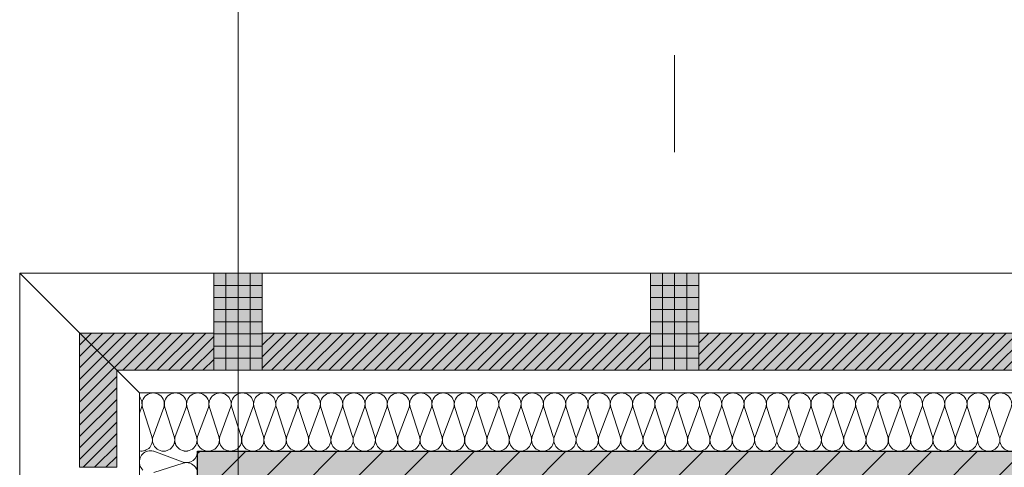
# Model space of a CAD drawing. Header units: metres. Extents: x -49 to 152, y -127 to 99.
# Tile 53 of 177: x -39.82 to -36.78, y 0.07 to 1.46. Entities that reach past the tile are written whole.
import ezdxf

# ---------------------------------------------------------------- set-up
doc = ezdxf.new("R2010")
doc.units = ezdxf.units.M
doc.header["$PDMODE"] = 1
doc.header["$PDSIZE"] = -2
doc.linetypes.add('Achsen 01', pattern=[5.291531, 3.175, -1.058062, 0.352704, -0.705764])
doc.linetypes.add('Raster 01', pattern=[2, 1, -1])
doc.layers.get('0').update_dxf_attribs({"lineweight": 25})
for name, color, linetype, lineweight in [('013_Beton und Stahlbetonarbeiten-330 Außenwände', 7, 'Continuous', 25), ('014_Fassadenarbeiten-330 Betonfertigteile vertikal', 7, 'Continuous', 9), ('014_Fassadenarbeiten-330 Filtermauerwerk 11.5cm', 7, 'Continuous', 9), ('014_Fassadenarbeiten-330 Mauerwerk 11.5cm', 7, 'Continuous', 9), ('_1.35m (3D)', 7, 'Continuous', 9), ('_GRU (2D)', 7, 'Continuous', 9), ('_OG 3 (2D)', 7, 'Continuous', 9), ('Bemaßung-Bemaßung', 7, 'Continuous', 9)]:
    doc.layers.add(name, color=color, linetype=linetype, lineweight=lineweight)
for name, color, linetype, lineweight, true_color in [('014_Fassadenarbeiten-000 Aufsicht Betonfertigteile', 7, 'Continuous', 9, 0xc0c0c0), ('014_Fassadenarbeiten-330 mineralische Dämmung', 7, 'Continuous', 9, 0x666666), ('AV1-Achsen', 1, 'Achsen 01', 18, 0xff0000), ('AV1-Raster', 7, 'Raster 01', 9, 0xa6a6a6)]:
    doc.layers.add(name, color=color, linetype=linetype, lineweight=lineweight, true_color=true_color)
doc.layers.get('0').freeze()
doc.styles.add('Arial', font='arial.ttf')
doc.dimstyles.new('COE 50', dxfattribs={"dimtxt": 100.872396, "dimasz": 0.001414, "dimexe": 0.001, "dimexo": 0.01, "dimgap": 0.001, "dimtad": 1, "dimdec": 3, "dimtxsty": 'Arial', "dimblk": 'VW_SLASH-3', "dimblk1": 'VW_SLASH-3', "dimblk2": 'VW_SLASH-3', "dimcen": 0, "dimadec": 3, "dimazin": 0, "dimtfac": 0.8, "dimtdec": 3, "dimtix": 1, "dimtmove": 0, "dimatfit": 0, "dimldrblk": 'VW_SLASH-2', "dimfxl": 0.002, "dimfxlon": 1, "dimfrac": 2, "dimtolj": 1, "dimarcsym": 0})
pattern_1 = [(45, (0, 0), (0.01767767, -0.01767767), [])]
pattern_2 = [(-90, (0, 0), (0.0375, 0), [])]
pattern_3 = [(0, (0, 0), (2e-18, -0.0375), [])]

# ---------------------------------------------------------------- blocks, each defined once
blk = doc.blocks.new('Group-4')
at = {"layer": 'AV1-Raster'}
blk.add_line((-37.8, -22.95), (-37.8, 1.35), dxfattribs=at)
blk = doc.blocks.new('1.35m (3D)')
at = {"layer": 'AV1-Raster', "color": 7}
blk.add_blockref('Group-4', (0, 0), dxfattribs=at)
blk = doc.blocks.new('Group-334')
at = {"layer": '014_Fassadenarbeiten-330 mineralische Dämmung', "transparency": 33554687, "flags": 128}
for points in [[(0.0349, 39.2816, 0.324435), (0.0753, 39.2816, 0.324435), (0.0879, 39.32), (0.059, 39.41, -0.272022)], [(0.0666, 39.4441, -0.272022), (0.1, 39.454, -0.272022), (0.125, 39.4296)], [(0.125, 39.4296, -0.133921), (0.125, 39.4115)], [(0.125, 39.4115, -0.01139), (0.1246, 39.41), (0.0913, 39.32, 0.51725), (0.125, 39.275), (0.125, 39.275)]]:
    blk.add_lwpolyline(points, format="xyb", dxfattribs=at)
blk = doc.blocks.new('Group-335')
at = {"layer": '014_Fassadenarbeiten-330 mineralische Dämmung', "transparency": 33554687}
blk.add_blockref('Group-334', (0, 0), dxfattribs=at)
blk = doc.blocks.new('Parametric Object-53')
at = {"layer": '014_Fassadenarbeiten-330 mineralische Dämmung', "color": 7, "transparency": 33554687}
blk.add_blockref('Group-335', (0, 0), dxfattribs=at)
at = {"layer": '014_Fassadenarbeiten-330 mineralische Dämmung', "color": 0, "flags": 1}
for tag in ['IFC_UUID', 'instanceID', 'prm0_name', 'prm0_type', 'prm0_value', 'prm1_name', 'prm1_type', 'prm1_value', 'prm2_name', 'prm2_type', 'prm2_value', 'prm3_name', 'prm3_type', 'prm3_value', 'prm4_name', 'prm4_type', 'prm4_value', 'prm5_name', 'prm5_type', 'prm5_value', 'prm6_name', 'prm6_type', 'prm6_value']:
    blk.add_attdef(tag, (-39.4631, -21.9098), '', height=0.00018, dxfattribs=at)
blk = doc.blocks.new('Group-337')
at = {"layer": '014_Fassadenarbeiten-330 mineralische Dämmung', "transparency": 33554687, "flags": 128}
for points in [[(0.26, 39.2416), (0.26, 39.2416, 0.324435), (0.2984, 39.2542, 0.324435), (0.2984, 39.2946, 0.324435), (0.26, 39.3072), (0.26, 39.3072), (0.17, 39.2783), (0.17, 39.2783, -0.324488), (0.1315, 39.2908), (0.1315, 39.2908, -0.324488), (0.1315, 39.3313), (0.1315, 39.3313, -0.324488), (0.17, 39.3438), (0.17, 39.3438), (0.26, 39.3106), (0.26, 39.3106, 0.324435), (0.2984, 39.3231, 0.324435), (0.2984, 39.3636, 0.324435), (0.26, 39.3761), (0.26, 39.3761), (0.17, 39.3472), (0.17, 39.3472, -0.324488), (0.1315, 39.3598), (0.1315, 39.3598, -0.324488), (0.1315, 39.4002), (0.1315, 39.4002, -0.324488), (0.17, 39.4128), (0.17, 39.4128), (0.26, 39.3795), (0.26, 39.3795, 0.324435), (0.2984, 39.3921, 0.324435), (0.2984, 39.4325, 0.324435), (0.26, 39.4451), (0.26, 39.4451), (0.17, 39.4161, -0.565891), (0.1255, 39.455)], [(0.2929, 39.455, -0.259815), (0.26, 39.4484), (0.26, 39.4484), (0.2423, 39.455)], [(0.17, 36.7273, -1.372995), (0.17, 36.7929), (0.26, 36.7596, 1.372583), (0.26, 36.8252), (0.17, 36.7962, -1.372995), (0.17, 36.8618), (0.26, 36.8285, 1.372583), (0.26, 36.8941), (0.17, 36.8652, -1.372995), (0.17, 36.9308), (0.26, 36.8975, 1.372583), (0.26, 36.9631), (0.17, 36.9341, -1.372995), (0.17, 36.9997), (0.26, 36.9664, 1.372583), (0.26, 37.032), (0.17, 37.0031, -1.372995), (0.17, 37.0686), (0.26, 37.0354, 1.372583), (0.26, 37.1009), (0.17, 37.072, -1.372995), (0.17, 37.1376), (0.26, 37.1043, 1.372583), (0.26, 37.1699), (0.17, 37.141, -1.372995), (0.17, 37.2065), (0.26, 37.1733, 1.372583), (0.26, 37.2388), (0.17, 37.2099, -1.372995), (0.17, 37.2755), (0.26, 37.2422, 1.372583), (0.26, 37.3078), (0.17, 37.2789, -1.372995), (0.17, 37.3444), (0.26, 37.3112, 1.372583), (0.26, 37.3767), (0.17, 37.3478, -1.372995), (0.17, 37.4134), (0.26, 37.3801, 1.372583), (0.26, 37.4457), (0.17, 37.4167, -1.372995), (0.17, 37.4823), (0.26, 37.449, 1.372583), (0.26, 37.5146), (0.17, 37.4857, -1.372995), (0.17, 37.5513), (0.26, 37.518, 1.372583), (0.26, 37.5836), (0.17, 37.5546, -1.372995), (0.17, 37.6202), (0.26, 37.5869, 1.372583), (0.26, 37.6525), (0.17, 37.6236, -1.372995), (0.17, 37.6891), (0.26, 37.6559, 1.372583), (0.26, 37.7214), (0.17, 37.6925, -1.372995), (0.17, 37.7581), (0.26, 37.7248, 1.372583), (0.26, 37.7904), (0.17, 37.7615, -1.372995), (0.17, 37.827), (0.26, 37.7938, 1.372583), (0.26, 37.8593), (0.17, 37.8304, -1.372995), (0.17, 37.896), (0.26, 37.8627, 1.372583), (0.26, 37.9283), (0.17, 37.8994, -1.372995), (0.17, 37.9649), (0.26, 37.9317, 1.372583), (0.26, 37.9972), (0.17, 37.9683, -1.372995), (0.17, 38.0339), (0.26, 38.0006, 1.372583), (0.26, 38.0662), (0.17, 38.0372, -1.372995), (0.17, 38.1028), (0.26, 38.0695, 1.372583), (0.26, 38.1351), (0.17, 38.1062, -1.372995), (0.17, 38.1718), (0.26, 38.1385, 1.372583), (0.26, 38.2041), (0.17, 38.1751, -1.372995), (0.17, 38.2407), (0.26, 38.2074, 1.372583), (0.26, 38.273), (0.17, 38.2441, -1.372995), (0.17, 38.3097), (0.26, 38.2764, 1.372583), (0.26, 38.3419), (0.17, 38.313, -1.372995), (0.17, 38.3786), (0.26, 38.3453, 1.372583), (0.26, 38.4109), (0.17, 38.382, -1.372995), (0.17, 38.4475), (0.26, 38.4143, 1.372583), (0.26, 38.4798), (0.17, 38.4509, -1.372995), (0.17, 38.5165), (0.26, 38.4832, 1.372583), (0.26, 38.5488), (0.17, 38.5199, -1.372995), (0.17, 38.5854), (0.26, 38.5522, 1.372583), (0.26, 38.6177), (0.17, 38.5888, -1.372995), (0.17, 38.6544), (0.26, 38.6211, 1.372583), (0.26, 38.6867), (0.17, 38.6577, -1.372995), (0.17, 38.7233), (0.26, 38.69, 1.372583), (0.26, 38.7556), (0.17, 38.7267, -1.372995), (0.17, 38.7923), (0.26, 38.759, 1.372583), (0.26, 38.8246), (0.17, 38.7956, -1.372995), (0.17, 38.8612), (0.26, 38.8279, 1.372583), (0.26, 38.8935), (0.17, 38.8646, -1.372995), (0.17, 38.9302), (0.26, 38.8969, 1.372583), (0.26, 38.9625), (0.17, 38.9335, -1.372995), (0.17, 38.9991), (0.26, 38.9658, 1.372583), (0.26, 39.0314), (0.17, 39.0025, -1.372995), (0.17, 39.068), (0.26, 39.0348, 1.372583), (0.26, 39.1003), (0.17, 39.0714, -1.372995), (0.17, 39.137), (0.26, 39.1037, 1.372583), (0.26, 39.1693), (0.17, 39.1404, -1.372995), (0.17, 39.2059), (0.26, 39.1727, 1.372583), (0.26, 39.2382), (0.17, 39.2093, -1.372995), (0.17, 39.2749), (0.26, 39.2416, 1.372583), (0.26, 39.3072), (0.17, 39.2783, -1.372995), (0.17, 39.3438), (0.26, 39.3106, 1.372583), (0.26, 39.3761), (0.17, 39.3472, -1.372995), (0.17, 39.4128)]]:
    blk.add_lwpolyline(points, format="xyb", dxfattribs=at)
blk = doc.blocks.new('Group-338')
at = {"layer": '014_Fassadenarbeiten-330 mineralische Dämmung', "transparency": 33554687}
blk.add_blockref('Group-337', (0, 0), dxfattribs=at)
blk = doc.blocks.new('Parametric Object-54')
at = {"layer": '014_Fassadenarbeiten-330 mineralische Dämmung', "color": 7, "transparency": 33554687}
blk.add_blockref('Group-338', (0, 0), dxfattribs=at)
at = {"layer": '014_Fassadenarbeiten-330 mineralische Dämmung', "color": 0, "flags": 1}
for tag in ['IFC_UUID', 'instanceID', 'prm0_name', 'prm0_type', 'prm0_value', 'prm1_name', 'prm1_type', 'prm1_value', 'prm2_name', 'prm2_type', 'prm2_value', 'prm3_name', 'prm3_type', 'prm3_value', 'prm4_name', 'prm4_type', 'prm4_value', 'prm5_name', 'prm5_type', 'prm5_value', 'prm6_name', 'prm6_type', 'prm6_value']:
    blk.add_attdef(tag, (-39.455, 0.1154), '', height=0.00018, dxfattribs=at)
blk = doc.blocks.new('VW_SLASH-3')
at = {"color": 0, "linetype": 'ByBlock', "lineweight": -2, "transparency": 16777216}
blk.add_line((0, 0), (-1, 0), dxfattribs=at)
at = {"color": 0, "linetype": 'Continuous', "lineweight": 15, "transparency": 16777216, "flags": 128}
blk.add_lwpolyline([(0.5, 0.5), (-0.5, -0.5)], dxfattribs=at)
blk = doc.blocks.new('*D665')
at = {"layer": 'Bemaßung-Bemaßung', "color": 0, "linetype": 'Continuous', "lineweight": -2}
for p, q in [((-37.725, 2.575), (-37.725, 2.725)), ((-36.525, 2.575), (-36.525, 2.725)), ((-37.6543, 2.675), (-36.5957, 2.675))]:
    blk.add_line(p, q, dxfattribs=at)
at = {"layer": 'Defpoints', "color": 0}
for p in [(-36.525, 2.675), (-37.725, 0.675), (-36.525, 0.675)]:
    blk.add_point(p, dxfattribs=at)
at = {"layer": 'Bemaßung-Bemaßung', "color": 0, "lineweight": -2, "xscale": 0.070693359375, "yscale": 0.070693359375, "zscale": 0.070693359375, "rotation": 180}
blk.add_blockref('VW_SLASH-3', (-37.725, 2.675), dxfattribs=at)
at = {"layer": 'Bemaßung-Bemaßung', "color": 0, "lineweight": -2, "xscale": 0.070693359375, "yscale": 0.070693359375, "zscale": 0.070693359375}
blk.add_blockref('VW_SLASH-3', (-36.525, 2.675), dxfattribs=at)
at = {"layer": 'Bemaßung-Bemaßung', "color": 0, "insert": (-37.125, 2.7856), "char_height": 0.10087, "attachment_point": 5, "style": 'Arial'}
blk.add_mtext('\\A1;1,20', dxfattribs=at)
blk = doc.blocks.new('VW_SLASH-2')
at = {"color": 0, "linetype": 'ByBlock', "lineweight": -2, "transparency": 16777216}
blk.add_line((0, 0), (-1, 0), dxfattribs=at)
at = {"color": 0, "linetype": 'Continuous', "lineweight": 15, "transparency": 16777216, "flags": 128}
blk.add_lwpolyline([(0.5, 0.5), (-0.5, -0.5)], dxfattribs=at)
blk = doc.blocks.new('*D666')
at = {"layer": 'Bemaßung-Bemaßung', "color": 0, "linetype": 'Continuous', "lineweight": -2}
for p, q in [((-37.875, 2.575), (-37.875, 2.725)), ((-37.725, 2.575), (-37.725, 2.725)), ((-37.9457, 2.675), (-38.0164, 2.675)), ((-37.875, 2.675), (-37.725, 2.675)), ((-37.6543, 2.675), (-37.5836, 2.675))]:
    blk.add_line(p, q, dxfattribs=at)
at = {"layer": 'Defpoints', "color": 0}
for p in [(-37.725, 2.675), (-37.875, 0.675), (-37.725, 0.675)]:
    blk.add_point(p, dxfattribs=at)
at = {"layer": 'Bemaßung-Bemaßung', "color": 0, "lineweight": -2, "xscale": 0.070693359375, "yscale": 0.070693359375, "zscale": 0.070693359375}
blk.add_blockref('VW_SLASH-3', (-37.875, 2.675), dxfattribs=at)
at = {"layer": 'Bemaßung-Bemaßung', "color": 0, "lineweight": -2, "xscale": 0.070693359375, "yscale": 0.070693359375, "zscale": 0.070693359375, "rotation": 180}
blk.add_blockref('VW_SLASH-3', (-37.725, 2.675), dxfattribs=at)
at = {"layer": 'Bemaßung-Bemaßung', "color": 0, "insert": (-37.8, 2.8515), "char_height": 0.10087, "attachment_point": 5, "style": 'Arial'}
blk.add_mtext('\\A1;15', dxfattribs=at)
blk = doc.blocks.new('*D667')
at = {"layer": 'Bemaßung-Bemaßung', "color": 0, "linetype": 'Continuous', "lineweight": -2}
for p, q in [((-39.075, 2.575), (-39.075, 2.725)), ((-37.875, 2.575), (-37.875, 2.725)), ((-39.0043, 2.675), (-37.9457, 2.675))]:
    blk.add_line(p, q, dxfattribs=at)
at = {"layer": 'Defpoints', "color": 0}
for p in [(-37.875, 2.675), (-39.075, 0.675), (-37.875, 0.675)]:
    blk.add_point(p, dxfattribs=at)
at = {"layer": 'Bemaßung-Bemaßung', "color": 0, "lineweight": -2, "xscale": 0.070693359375, "yscale": 0.070693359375, "zscale": 0.070693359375, "rotation": 180}
blk.add_blockref('VW_SLASH-3', (-39.075, 2.675), dxfattribs=at)
at = {"layer": 'Bemaßung-Bemaßung', "color": 0, "lineweight": -2, "xscale": 0.070693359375, "yscale": 0.070693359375, "zscale": 0.070693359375}
blk.add_blockref('VW_SLASH-3', (-37.875, 2.675), dxfattribs=at)
at = {"layer": 'Bemaßung-Bemaßung', "color": 0, "insert": (-38.475, 2.7856), "char_height": 0.10087, "attachment_point": 5, "style": 'Arial'}
blk.add_mtext('\\A1;1,20', dxfattribs=at)
blk = doc.blocks.new('*D668')
at = {"layer": 'Bemaßung-Bemaßung', "color": 0, "linetype": 'Continuous', "lineweight": -2}
for p, q in [((-39.225, 2.575), (-39.225, 2.725)), ((-39.075, 2.575), (-39.075, 2.725)), ((-39.2957, 2.675), (-39.3664, 2.675)), ((-39.225, 2.675), (-39.075, 2.675)), ((-39.0043, 2.675), (-38.9336, 2.675))]:
    blk.add_line(p, q, dxfattribs=at)
at = {"layer": 'Defpoints', "color": 0}
for p in [(-39.075, 2.675), (-39.225, 0.675), (-39.075, 0.675)]:
    blk.add_point(p, dxfattribs=at)
at = {"layer": 'Bemaßung-Bemaßung', "color": 0, "lineweight": -2, "xscale": 0.070693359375, "yscale": 0.070693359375, "zscale": 0.070693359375}
blk.add_blockref('VW_SLASH-3', (-39.225, 2.675), dxfattribs=at)
at = {"layer": 'Bemaßung-Bemaßung', "color": 0, "lineweight": -2, "xscale": 0.070693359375, "yscale": 0.070693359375, "zscale": 0.070693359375, "rotation": 180}
blk.add_blockref('VW_SLASH-3', (-39.075, 2.675), dxfattribs=at)
at = {"layer": 'Bemaßung-Bemaßung', "color": 0, "insert": (-39.15, 2.8515), "char_height": 0.10087, "attachment_point": 5, "style": 'Arial'}
blk.add_mtext('\\A1;15', dxfattribs=at)
blk = doc.blocks.new('*D669')
at = {"layer": 'Bemaßung-Bemaßung', "color": 0, "linetype": 'Continuous', "lineweight": -2}
for p, q in [((-39.64, 2.575), (-39.64, 2.725)), ((-39.225, 2.575), (-39.225, 2.725)), ((-39.5693, 2.675), (-39.2957, 2.675))]:
    blk.add_line(p, q, dxfattribs=at)
at = {"layer": 'Defpoints', "color": 0}
for p in [(-39.225, 2.675), (-39.225, 0.675), (-39.64, 0.49)]:
    blk.add_point(p, dxfattribs=at)
at = {"layer": 'Bemaßung-Bemaßung', "color": 0, "lineweight": -2, "xscale": 0.070693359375, "yscale": 0.070693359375, "zscale": 0.070693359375, "rotation": 180}
blk.add_blockref('VW_SLASH-3', (-39.64, 2.675), dxfattribs=at)
at = {"layer": 'Bemaßung-Bemaßung', "color": 0, "lineweight": -2, "xscale": 0.070693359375, "yscale": 0.070693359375, "zscale": 0.070693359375}
blk.add_blockref('VW_SLASH-3', (-39.225, 2.675), dxfattribs=at)
at = {"layer": 'Bemaßung-Bemaßung', "color": 0, "insert": (-39.4325, 2.7924), "char_height": 0.100872, "attachment_point": 5, "style": 'Arial'}
blk.add_mtext('\\A1;41\\S5^ ;', dxfattribs=at)
blk = doc.blocks.new('*D670')
at = {"layer": 'Bemaßung-Bemaßung', "color": 0, "linetype": 'Continuous', "lineweight": -2}
for p, q in [((-39.825, 2.575), (-39.825, 2.725)), ((-39.64, 2.575), (-39.64, 2.725)), ((-39.8957, 2.675), (-39.9664, 2.675)), ((-39.825, 2.675), (-39.64, 2.675)), ((-39.5693, 2.675), (-39.4986, 2.675))]:
    blk.add_line(p, q, dxfattribs=at)
at = {"layer": 'Defpoints', "color": 0}
for p in [(-39.64, 2.675), (-39.64, 0.49), (-39.825, 0.075)]:
    blk.add_point(p, dxfattribs=at)
at = {"layer": 'Bemaßung-Bemaßung', "color": 0, "lineweight": -2, "xscale": 0.070693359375, "yscale": 0.070693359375, "zscale": 0.070693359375}
blk.add_blockref('VW_SLASH-3', (-39.825, 2.675), dxfattribs=at)
at = {"layer": 'Bemaßung-Bemaßung', "color": 0, "lineweight": -2, "xscale": 0.070693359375, "yscale": 0.070693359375, "zscale": 0.070693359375, "rotation": 180}
blk.add_blockref('VW_SLASH-3', (-39.64, 2.675), dxfattribs=at)
at = {"layer": 'Bemaßung-Bemaßung', "color": 0, "insert": (-39.936, 2.806), "char_height": 0.100872, "attachment_point": 5, "style": 'Arial'}
blk.add_mtext('\\A1;18\\S5^ ;', dxfattribs=at)
blk = doc.blocks.new('*D671')
at = {"layer": 'Bemaßung-Bemaßung', "color": 0, "lineweight": -2}
for p, q in [((-39.275, 2.075), (-39.275, 2.225)), ((-39.025, 2.075), (-39.025, 2.225)), ((-39.0957, 2.175), (-39.2043, 2.175))]:
    blk.add_line(p, q, dxfattribs=at)
at = {"layer": 'Defpoints', "color": 0}
for p in [(-39.275, 2.175), (-39.275, 0.125), (-39.025, -0.125)]:
    blk.add_point(p, dxfattribs=at)
at = {"layer": 'Bemaßung-Bemaßung', "color": 0, "lineweight": -2, "xscale": 0.070693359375, "yscale": 0.070693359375, "zscale": 0.070693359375, "rotation": 180}
blk.add_blockref('VW_SLASH-3', (-39.275, 2.175), dxfattribs=at)
at = {"layer": 'Bemaßung-Bemaßung', "color": 0, "lineweight": -2, "xscale": 0.070693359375, "yscale": 0.070693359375, "zscale": 0.070693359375}
blk.add_blockref('VW_SLASH-3', (-39.025, 2.175), dxfattribs=at)
at = {"layer": 'Bemaßung-Bemaßung', "color": 0, "insert": (-39.15, 2.2765), "char_height": 0.10087, "attachment_point": 5, "style": 'Arial'}
blk.add_mtext('\\A1;25', dxfattribs=at)
blk = doc.blocks.new('*D723')
at = {"layer": 'Bemaßung-Bemaßung', "color": 0, "linetype": 'Continuous', "lineweight": -2}
for p, q in [((-41.225, 0.49), (-41.375, 0.49)), ((-41.325, 0.4193), (-41.325, 0.1457)), ((-41.225, 0.075), (-41.375, 0.075))]:
    blk.add_line(p, q, dxfattribs=at)
at = {"layer": 'Defpoints', "color": 0}
for p in [(-39.64, 0.49), (-41.325, 0.075), (-39.825, 0.075)]:
    blk.add_point(p, dxfattribs=at)
at = {"layer": 'Bemaßung-Bemaßung', "color": 0, "lineweight": -2, "xscale": 0.070693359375, "yscale": 0.070693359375, "zscale": 0.070693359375}
for p, rotation in [((-41.325, 0.49), 90), ((-41.325, 0.075), 270)]:
    blk.add_blockref('VW_SLASH-3', p, dxfattribs=dict(at, rotation=rotation))
at = {"layer": 'Bemaßung-Bemaßung', "color": 0, "insert": (-41.4424, 0.2825), "char_height": 0.100872, "attachment_point": 5, "rotation": 90, "style": 'Arial'}
blk.add_mtext('\\A1;41\\S5^ ;', dxfattribs=at)
blk = doc.blocks.new('*D724')
at = {"layer": 'Bemaßung-Bemaßung', "color": 0, "linetype": 'Continuous', "lineweight": -2}
for p, q in [((-41.325, 0.7457), (-41.325, 0.8164)), ((-41.225, 0.675), (-41.375, 0.675)), ((-41.325, 0.675), (-41.325, 0.49)), ((-41.225, 0.49), (-41.375, 0.49)), ((-41.325, 0.4193), (-41.325, 0.3486))]:
    blk.add_line(p, q, dxfattribs=at)
at = {"layer": 'Defpoints', "color": 0}
for p in [(-39.225, 0.675), (-41.325, 0.49), (-39.64, 0.49)]:
    blk.add_point(p, dxfattribs=at)
at = {"layer": 'Bemaßung-Bemaßung', "color": 0, "lineweight": -2, "xscale": 0.070693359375, "yscale": 0.070693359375, "zscale": 0.070693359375}
for p, rotation in [((-41.325, 0.675), 270), ((-41.325, 0.49), 90)]:
    blk.add_blockref('VW_SLASH-3', p, dxfattribs=dict(at, rotation=rotation))
at = {"layer": 'Bemaßung-Bemaßung', "color": 0, "insert": (-41.456, 0.786), "char_height": 0.100872, "attachment_point": 5, "rotation": 90, "style": 'Arial'}
blk.add_mtext('\\A1;18\\S5^ ;', dxfattribs=at)
blk = doc.blocks.new('*D725')
at = {"layer": 'Bemaßung-Bemaßung', "color": 0, "lineweight": -2}
for p, q in [((-40.725, 0.125), (-40.875, 0.125)), ((-40.825, 0.0543), (-40.825, -21.6543)), ((-40.725, -21.725), (-40.875, -21.725))]:
    blk.add_line(p, q, dxfattribs=at)
at = {"layer": 'Defpoints', "color": 0}
for p in [(-39.275, 0.125), (-40.825, -21.725), (-39.275, -21.725)]:
    blk.add_point(p, dxfattribs=at)
at = {"layer": 'Bemaßung-Bemaßung', "color": 0, "lineweight": -2, "xscale": 0.070693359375, "yscale": 0.070693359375, "zscale": 0.070693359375}
for p, rotation in [((-40.825, 0.125), 90), ((-40.825, -21.725), 270)]:
    blk.add_blockref('VW_SLASH-3', p, dxfattribs=dict(at, rotation=rotation))
at = {"layer": 'Bemaßung-Bemaßung', "color": 0, "insert": (-40.9356, -10.8), "char_height": 0.10087, "attachment_point": 5, "rotation": 90, "style": 'Arial'}
blk.add_mtext('\\A1;21,85', dxfattribs=at)
blk = doc.blocks.new('*D763')
at = {"layer": 'Bemaßung-Bemaßung', "color": 0, "linetype": 'Continuous', "lineweight": -2}
for p, q in [((-39.825, 1.575), (-39.825, 1.725)), ((-39.275, 1.575), (-39.275, 1.725)), ((-39.3457, 1.675), (-39.7543, 1.675))]:
    blk.add_line(p, q, dxfattribs=at)
at = {"layer": 'Defpoints', "color": 0}
for p in [(-39.825, 1.675), (-39.825, 0.675), (-39.275, 0.125)]:
    blk.add_point(p, dxfattribs=at)
at = {"layer": 'Bemaßung-Bemaßung', "color": 0, "lineweight": -2, "xscale": 0.070693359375, "yscale": 0.070693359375, "zscale": 0.070693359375, "rotation": 180}
blk.add_blockref('VW_SLASH-3', (-39.825, 1.675), dxfattribs=at)
at = {"layer": 'Bemaßung-Bemaßung', "color": 0, "lineweight": -2, "xscale": 0.070693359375, "yscale": 0.070693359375, "zscale": 0.070693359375}
blk.add_blockref('VW_SLASH-3', (-39.275, 1.675), dxfattribs=at)
at = {"layer": 'Bemaßung-Bemaßung', "color": 0, "insert": (-39.55, 1.7763), "char_height": 0.10087, "attachment_point": 5, "style": 'Arial'}
blk.add_mtext('\\A1;55', dxfattribs=at)
blk = doc.blocks.new('*D764')
at = {"layer": 'Bemaßung-Bemaßung', "color": 0, "linetype": 'Continuous', "lineweight": -2}
for p, q in [((-39.275, 1.575), (-39.275, 1.725)), ((-39.025, 1.575), (-39.025, 1.725)), ((-39.0957, 1.675), (-39.2043, 1.675))]:
    blk.add_line(p, q, dxfattribs=at)
at = {"layer": 'Defpoints', "color": 0}
for p in [(-39.275, 1.675), (-39.275, 0.125), (-39.025, -0.125)]:
    blk.add_point(p, dxfattribs=at)
at = {"layer": 'Bemaßung-Bemaßung', "color": 0, "lineweight": -2, "xscale": 0.070693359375, "yscale": 0.070693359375, "zscale": 0.070693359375, "rotation": 180}
blk.add_blockref('VW_SLASH-3', (-39.275, 1.675), dxfattribs=at)
at = {"layer": 'Bemaßung-Bemaßung', "color": 0, "lineweight": -2, "xscale": 0.070693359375, "yscale": 0.070693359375, "zscale": 0.070693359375}
blk.add_blockref('VW_SLASH-3', (-39.025, 1.675), dxfattribs=at)
at = {"layer": 'Bemaßung-Bemaßung', "color": 0, "insert": (-39.15, 1.7765), "char_height": 0.10087, "attachment_point": 5, "style": 'Arial'}
blk.add_mtext('\\A1;25', dxfattribs=at)
blk = doc.blocks.new('*D796')
at = {"layer": 'Bemaßung-Bemaßung', "color": 0, "linetype": 'Continuous', "lineweight": -2}
for p, q in [((-40.225, 0.125), (-40.375, 0.125)), ((-40.325, 0.0543), (-40.325, -0.0543)), ((-40.225, -0.125), (-40.375, -0.125))]:
    blk.add_line(p, q, dxfattribs=at)
at = {"layer": 'Defpoints', "color": 0}
for p in [(-39.275, 0.125), (-40.325, -0.125), (-39.025, -0.125)]:
    blk.add_point(p, dxfattribs=at)
at = {"layer": 'Bemaßung-Bemaßung', "color": 0, "lineweight": -2, "xscale": 0.070693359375, "yscale": 0.070693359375, "zscale": 0.070693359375}
for p, rotation in [((-40.325, 0.125), 90), ((-40.325, -0.125), 270)]:
    blk.add_blockref('VW_SLASH-3', p, dxfattribs=dict(at, rotation=rotation))
at = {"layer": 'Bemaßung-Bemaßung', "color": 0, "insert": (-40.4265, 0), "char_height": 0.10087, "attachment_point": 5, "rotation": 90, "style": 'Arial'}
blk.add_mtext('\\A1;25', dxfattribs=at)
blk = doc.blocks.new('*D797')
at = {"layer": 'Bemaßung-Bemaßung', "color": 0, "linetype": 'Continuous', "lineweight": -2}
for p, q in [((-40.225, 0.675), (-40.375, 0.675)), ((-40.325, 0.6043), (-40.325, 0.1957)), ((-40.225, 0.125), (-40.375, 0.125))]:
    blk.add_line(p, q, dxfattribs=at)
at = {"layer": 'Defpoints', "color": 0}
for p in [(-39.225, 0.675), (-40.325, 0.125), (-39.275, 0.125)]:
    blk.add_point(p, dxfattribs=at)
at = {"layer": 'Bemaßung-Bemaßung', "color": 0, "lineweight": -2, "xscale": 0.070693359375, "yscale": 0.070693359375, "zscale": 0.070693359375}
for p, rotation in [((-40.325, 0.675), 90), ((-40.325, 0.125), 270)]:
    blk.add_blockref('VW_SLASH-3', p, dxfattribs=dict(at, rotation=rotation))
at = {"layer": 'Bemaßung-Bemaßung', "color": 0, "insert": (-40.4263, 0.4), "char_height": 0.10087, "attachment_point": 5, "rotation": 90, "style": 'Arial'}
blk.add_mtext('\\A1;55', dxfattribs=at)
blk = doc.blocks.new('Group-878')
at = {"layer": 'AV1-Achsen'}
blk.add_line((-39.15, -26.5), (-39.15, 4.9), dxfattribs=at)
blk = doc.blocks.new('GRU (2D)')
at = {"layer": 'AV1-Achsen', "color": 7}
blk.add_blockref('Group-878', (0, 0), dxfattribs=at)
blk = doc.blocks.new('OG 3 (2D)')
at = {"layer": '013_Beton und Stahlbetonarbeiten-330 Außenwände', "linetype": 'Continuous', "lineweight": 0, "true_color": 0xc0c0c0}
blk.add_hatch(color=9, dxfattribs=at).paths.add_polyline_path([(-39.275, 0.125), (-18.775, 0.125), (-18.775, -0.125), (-39.025, -0.125), (-39.025, -21.725), (-39.275, -21.725)])
at = {"layer": '013_Beton und Stahlbetonarbeiten-330 Außenwände', "linetype": 'Continuous', "lineweight": 13}
h = blk.add_hatch(dxfattribs=at)
h.set_pattern_fill('Stahlbeton', color=251, style=0, pattern_type=2)
h.set_pattern_definition([(45, (0, 0), (0.07071068, -0.07071068), [0.025, -0.025])])
h.paths.add_polyline_path([(-39.275, 0.125), (-18.775, 0.125), (-18.775, -0.125), (-39.025, -0.125), (-39.025, -21.725), (-39.275, -21.725)])
h = blk.add_hatch(dxfattribs=at)
h.set_pattern_fill('Stahlbeton-1', color=251, style=0, pattern_type=2)
h.set_pattern_definition([(-135, (0.03106, -0.03313), (0.07071068, -0.07071068), [])])
h.paths.add_polyline_path([(-39.275, 0.125), (-18.775, 0.125), (-18.775, -0.125), (-39.025, -0.125), (-39.025, -21.725), (-39.275, -21.725)])
at = {"layer": '014_Fassadenarbeiten-330 Betonfertigteile vertikal', "linetype": 'Continuous', "lineweight": 0}
for points in [[(-39.225, 0.675), (-39.075, 0.675), (-39.075, 0.375), (-39.225, 0.375)], [(-37.875, 0.675), (-37.725, 0.675), (-37.725, 0.375), (-37.875, 0.375)]]:
    blk.add_hatch(color=9, dxfattribs=at).paths.add_polyline_path(points)
at = {"layer": '014_Fassadenarbeiten-330 Betonfertigteile vertikal', "linetype": 'Continuous', "lineweight": 9}
h = blk.add_hatch(dxfattribs=at)
h.set_pattern_fill('Stahlbetonfertigteil-1', color=8, style=0, pattern_type=2)
h.set_pattern_definition(pattern_2)
h.paths.add_polyline_path([(-39.225, 0.675), (-39.075, 0.675), (-39.075, 0.375), (-39.225, 0.375)])
at = {"layer": '014_Fassadenarbeiten-330 Betonfertigteile vertikal', "linetype": 'Continuous', "lineweight": 13}
h = blk.add_hatch(dxfattribs=at)
h.set_pattern_fill('Stahlbetonfertigteil', color=8, style=0, pattern_type=2)
h.set_pattern_definition(pattern_3)
h.paths.add_polyline_path([(-39.225, 0.675), (-39.075, 0.675), (-39.075, 0.375), (-39.225, 0.375)])
at = {"layer": '014_Fassadenarbeiten-330 Betonfertigteile vertikal', "linetype": 'Continuous', "lineweight": 9}
h = blk.add_hatch(dxfattribs=at)
h.set_pattern_fill('Stahlbetonfertigteil-1', color=8, style=0, pattern_type=2)
h.set_pattern_definition(pattern_2)
h.paths.add_polyline_path([(-37.875, 0.675), (-37.725, 0.675), (-37.725, 0.375), (-37.875, 0.375)])
at = {"layer": '014_Fassadenarbeiten-330 Betonfertigteile vertikal', "linetype": 'Continuous', "lineweight": 13}
h = blk.add_hatch(dxfattribs=at)
h.set_pattern_fill('Stahlbetonfertigteil', color=8, style=0, pattern_type=2)
h.set_pattern_definition(pattern_3)
h.paths.add_polyline_path([(-37.875, 0.675), (-37.725, 0.675), (-37.725, 0.375), (-37.875, 0.375)])
at = {"layer": '014_Fassadenarbeiten-330 Filtermauerwerk 11.5cm', "linetype": 'Continuous', "lineweight": 0, "true_color": 0xd19783}
for points in [[(-37.875, 0.49), (-37.875, 0.375), (-39.075, 0.375), (-39.075, 0.49)], [(-36.525, 0.49), (-36.525, 0.375), (-37.725, 0.375), (-37.725, 0.49)]]:
    blk.add_hatch(color=33, dxfattribs=at).paths.add_polyline_path(points)
at = {"layer": '014_Fassadenarbeiten-330 Filtermauerwerk 11.5cm', "linetype": 'Continuous', "lineweight": 9}
h = blk.add_hatch(dxfattribs=at)
h.set_pattern_fill('Mauerwerk Münster', color=8, style=0, pattern_type=2)
h.set_pattern_definition(pattern_1)
h.paths.add_polyline_path([(-37.875, 0.49), (-37.875, 0.375), (-39.075, 0.375), (-39.075, 0.49)])
h = blk.add_hatch(dxfattribs=at)
h.set_pattern_fill('Mauerwerk Münster', color=8, style=0, pattern_type=2)
h.set_pattern_definition(pattern_1)
h.paths.add_polyline_path([(-36.525, 0.49), (-36.525, 0.375), (-37.725, 0.375), (-37.725, 0.49)])
at = {"layer": '014_Fassadenarbeiten-330 Mauerwerk 11.5cm', "linetype": 'Continuous', "lineweight": 0, "true_color": 0xd19783}
blk.add_hatch(color=33, dxfattribs=at).paths.add_polyline_path([(-39.64, 0.075), (-39.64, 0.49), (-39.225, 0.49), (-39.225, 0.375), (-39.525, 0.375), (-39.525, 0.075)])
at = {"layer": '014_Fassadenarbeiten-330 Mauerwerk 11.5cm', "linetype": 'Continuous', "lineweight": 9}
h = blk.add_hatch(dxfattribs=at)
h.set_pattern_fill('Mauerwerk Münster', color=8, style=0, pattern_type=2)
h.set_pattern_definition(pattern_1)
h.paths.add_polyline_path([(-39.64, 0.075), (-39.64, 0.49), (-39.225, 0.49), (-39.225, 0.375), (-39.525, 0.375), (-39.525, 0.075)])
at = {"layer": '013_Beton und Stahlbetonarbeiten-330 Außenwände', "flags": 128}
blk.add_lwpolyline([(-39.275, 0.125), (-18.775, 0.125), (-18.775, -0.125), (-39.025, -0.125), (-39.025, -21.725), (-39.275, -21.725)], close=True, dxfattribs=at)
at = {"layer": '014_Fassadenarbeiten-000 Aufsicht Betonfertigteile', "flags": 128}
for points in [[(-39.455, 0.305), (0.305, 0.305), (0.675, 0.675), (-39.825, 0.675)], [(-39.455, 0.305), (-39.455, -21.905), (-39.825, -22.275), (-39.825, 0.675)]]:
    blk.add_lwpolyline(points, close=True, dxfattribs=at)
at = {"layer": '014_Fassadenarbeiten-330 Betonfertigteile vertikal', "flags": 128}
for points in [[(-39.225, 0.675), (-39.075, 0.675), (-39.075, 0.375), (-39.225, 0.375)], [(-37.875, 0.675), (-37.725, 0.675), (-37.725, 0.375), (-37.875, 0.375)]]:
    blk.add_lwpolyline(points, close=True, dxfattribs=at)
at = {"layer": '014_Fassadenarbeiten-330 Filtermauerwerk 11.5cm', "flags": 128}
for points in [[(-37.875, 0.49), (-37.875, 0.375), (-39.075, 0.375), (-39.075, 0.49)], [(-36.525, 0.49), (-36.525, 0.375), (-37.725, 0.375), (-37.725, 0.49)]]:
    blk.add_lwpolyline(points, close=True, dxfattribs=at)
at = {"layer": '014_Fassadenarbeiten-330 Mauerwerk 11.5cm', "flags": 128}
blk.add_lwpolyline([(-39.64, 0.075), (-39.64, 0.49), (-39.225, 0.49), (-39.225, 0.375), (-39.525, 0.375), (-39.525, 0.075)], close=True, dxfattribs=at)
at = {"layer": '014_Fassadenarbeiten-330 mineralische Dämmung', "flags": 128}
blk.add_lwpolyline([(-18.9, 0.305), (-18.9, 0.125), (-39.275, 0.125), (-39.275, -21.725), (-39.15, -21.725), (-39.15, -21.905), (-39.455, -21.905), (-39.455, 0.305)], close=True, dxfattribs=at)
at = {"layer": '014_Fassadenarbeiten-330 mineralische Dämmung', "rotation": 90}
for name in ['Parametric Object-54', 'Parametric Object-53']:
    blk.add_blockref(name, (0, 0), dxfattribs=at)
at = {"layer": 'Bemaßung-Bemaßung', "linetype": 'Continuous'}
for base, p1, p2, text, override, picture, middle in [((-39.075, 2.675), (-39.225, 0.675), (-39.075, 0.675), '15', {"dimtxt": 0.100872, "dimasz": 0.070693, "dimexe": 0.05, "dimgap": 0.05, "dimpost": '<>', "dimtxsty": 'Arial', "dimtix": 0, "dimtmove": 2, "dimfxl": 0.1}, '*D668', (-39.15, 2.8515)), ((-37.725, 2.675), (-37.875, 0.675), (-37.725, 0.675), '15', {"dimtxt": 0.100872, "dimasz": 0.070693, "dimexe": 0.05, "dimgap": 0.05, "dimpost": '<>', "dimtxsty": 'Arial', "dimtix": 0, "dimtmove": 2, "dimfxl": 0.1}, '*D666', (-37.8, 2.8515)), ((-39.225, 2.675), (-39.64, 0.49), (-39.225, 0.675), '41\\S5^ ;', {"dimtxt": 0.100872, "dimasz": 0.070693, "dimexe": 0.05, "dimgap": 0.05, "dimpost": '<>', "dimtxsty": 'Arial', "dimtmove": 2, "dimfxl": 0.1}, '*D669', (-39.4325, 2.7924)), ((-37.875, 2.675), (-39.075, 0.675), (-37.875, 0.675), '1,20', {"dimtxt": 0.100872, "dimasz": 0.070693, "dimexe": 0.05, "dimgap": 0.05, "dimpost": '<>', "dimtxsty": 'Arial', "dimtmove": 2, "dimfxl": 0.1}, '*D667', (-38.475, 2.7856)), ((-36.525, 2.675), (-37.725, 0.675), (-36.525, 0.675), '1,20', {"dimtxt": 0.100872, "dimasz": 0.070693, "dimexe": 0.05, "dimgap": 0.05, "dimpost": '<>', "dimtxsty": 'Arial', "dimtmove": 2, "dimfxl": 0.1}, '*D665', (-37.125, 2.7856)), ((-39.825, 1.675), (-39.275, 0.125), (-39.825, 0.675), '55', {"dimtxt": 0.100872, "dimasz": 0.070693, "dimexe": 0.05, "dimgap": 0.05, "dimpost": '<>', "dimtxsty": 'Arial', "dimtmove": 2, "dimfxl": 0.1}, '*D763', (-39.55, 1.7763)), ((-39.275, 1.675), (-39.025, -0.125), (-39.275, 0.125), '25', {"dimtxt": 0.100872, "dimasz": 0.070693, "dimexe": 0.05, "dimgap": 0.05, "dimpost": '<>', "dimtxsty": 'Arial', "dimtmove": 2, "dimfxl": 0.1}, '*D764', (-39.15, 1.7765))]:
    dim = blk.add_linear_dim(base=base, p1=p1, p2=p2, text=text, dimstyle='COE 50', override=override, dxfattribs=at)
    dim.commit()
    dim.dimension.update_dxf_attribs({"geometry": picture, "text_midpoint": middle})
dim = blk.add_linear_dim(base=(-39.64, 2.675), p1=(-39.825, 0.075), p2=(-39.64, 0.49), text='18\\S5^ ;', dimstyle='COE 50', override={"dimtxt": 0.100872, "dimasz": 0.070693, "dimexe": 0.05, "dimgap": 0.05, "dimpost": '<>', "dimtxsty": 'Arial', "dimtix": 0, "dimtmove": 2, "dimfxl": 0.1}, dxfattribs=at)
dim.commit()
dim.dimension.update_dxf_attribs({"geometry": '*D670', "text_midpoint": (-39.936, 2.806), "dimtype": 160})
at = {"layer": 'Bemaßung-Bemaßung'}
dim = blk.add_linear_dim(base=(-39.275, 2.175), p1=(-39.025, -0.125), p2=(-39.275, 0.125), text='25', dimstyle='COE 50', override={"dimtxt": 0.100872, "dimasz": 0.070693, "dimexe": 0.05, "dimgap": 0.05, "dimpost": '<>', "dimtxsty": 'Arial', "dimtmove": 2, "dimfxl": 0.1}, dxfattribs=at)
dim.commit()
dim.dimension.update_dxf_attribs({"geometry": '*D671', "text_midpoint": (-39.15, 2.2765)})
at = {"layer": 'Bemaßung-Bemaßung', "linetype": 'Continuous'}
dim = blk.add_linear_dim(base=(-41.325, 0.49), p1=(-39.225, 0.675), p2=(-39.64, 0.49), angle=270, text='18\\S5^ ;', dimstyle='COE 50', override={"dimtxt": 0.100872, "dimasz": 0.070693, "dimexe": 0.05, "dimgap": 0.05, "dimpost": '<>', "dimtxsty": 'Arial', "dimtix": 0, "dimtmove": 2, "dimfxl": 0.1}, dxfattribs=at)
dim.commit()
dim.dimension.update_dxf_attribs({"geometry": '*D724', "text_midpoint": (-41.456, 0.786), "dimtype": 160})
for base, p1, p2, text, picture, middle in [((-40.325, 0.125), (-39.225, 0.675), (-39.275, 0.125), '55', '*D797', (-40.4263, 0.4)), ((-41.325, 0.075), (-39.64, 0.49), (-39.825, 0.075), '41\\S5^ ;', '*D723', (-41.4424, 0.2825)), ((-40.325, -0.125), (-39.275, 0.125), (-39.025, -0.125), '25', '*D796', (-40.4265, 0))]:
    dim = blk.add_linear_dim(base=base, p1=p1, p2=p2, angle=270, text=text, dimstyle='COE 50', override={"dimtxt": 0.100872, "dimasz": 0.070693, "dimexe": 0.05, "dimgap": 0.05, "dimpost": '<>', "dimtxsty": 'Arial', "dimtmove": 2, "dimfxl": 0.1}, dxfattribs=at)
    dim.commit()
    dim.dimension.update_dxf_attribs({"geometry": picture, "text_midpoint": middle})
at = {"layer": 'Bemaßung-Bemaßung'}
dim = blk.add_linear_dim(base=(-40.825, -21.725), p1=(-39.275, 0.125), p2=(-39.275, -21.725), angle=270, text='21,85', dimstyle='COE 50', override={"dimtxt": 0.100872, "dimasz": 0.070693, "dimexe": 0.05, "dimgap": 0.05, "dimpost": '<>', "dimtxsty": 'Arial', "dimtmove": 2, "dimfxl": 0.1}, dxfattribs=at)
dim.commit()
dim.dimension.update_dxf_attribs({"geometry": '*D725', "text_midpoint": (-40.9356, -10.8)})

msp = doc.modelspace()

# ---------------------------------------------------------------- block references
at = {"layer": '_1.35m (3D)'}
msp.add_blockref('1.35m (3D)', (0, 0), dxfattribs=at)

# ---------------------------------------------------------------- next in the draw order: block references
at = {"layer": '_OG 3 (2D)'}
msp.add_blockref('OG 3 (2D)', (0, 0), dxfattribs=at)

# ---------------------------------------------------------------- next in the draw order: block references
at = {"layer": '_GRU (2D)'}
msp.add_blockref('GRU (2D)', (0, 0), dxfattribs=at)

doc.saveas('drawing.dxf')
